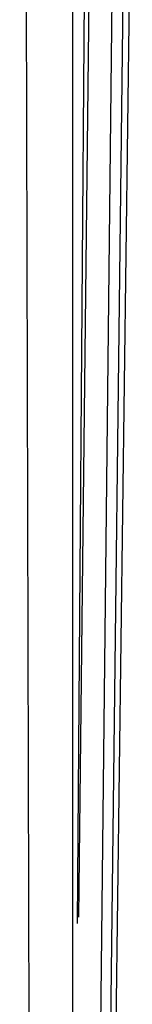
# Paper-space layout 'Sheet' of a CAD drawing. Header units: inches. Extents: x 0.2 to 10.8, y 0.2 to 8.3.
# Tile 74 of 256: x 3.83051 to 3.84026, y 1.81368 to 1.89912. Entities that reach past the tile are written whole.
import ezdxf

# ---------------------------------------------------------------- set-up
doc = ezdxf.new("R2010")
doc.units = ezdxf.units.IN
doc.header["$MEASUREMENT"] = 0
doc.layers.get('0').update_dxf_attribs({"lineweight": 5})

psp = doc.layouts.new('Sheet')

# ---------------------------------------------------------------- linework, layer by layer
at = {"color": 0, "linetype": 'ByBlock', "lineweight": -3}
for p, q in [((3.830506, 2.111122), (3.833, 1.178328)), ((3.835084, 2.111122), (3.835082, 1.178907)), ((3.835497, 1.820706), (3.836656, 1.974046)), ((3.835636, 1.821258), (3.836937, 1.939483)), ((3.835118, 1.593721), (3.838901, 1.937157)), ((3.839746, 1.925394), (3.835118, 1.546753)), ((3.835118, 1.523109), (3.840257, 1.919393))]:
    psp.add_line(p, q, dxfattribs=at)

doc.saveas('drawing.dxf')
